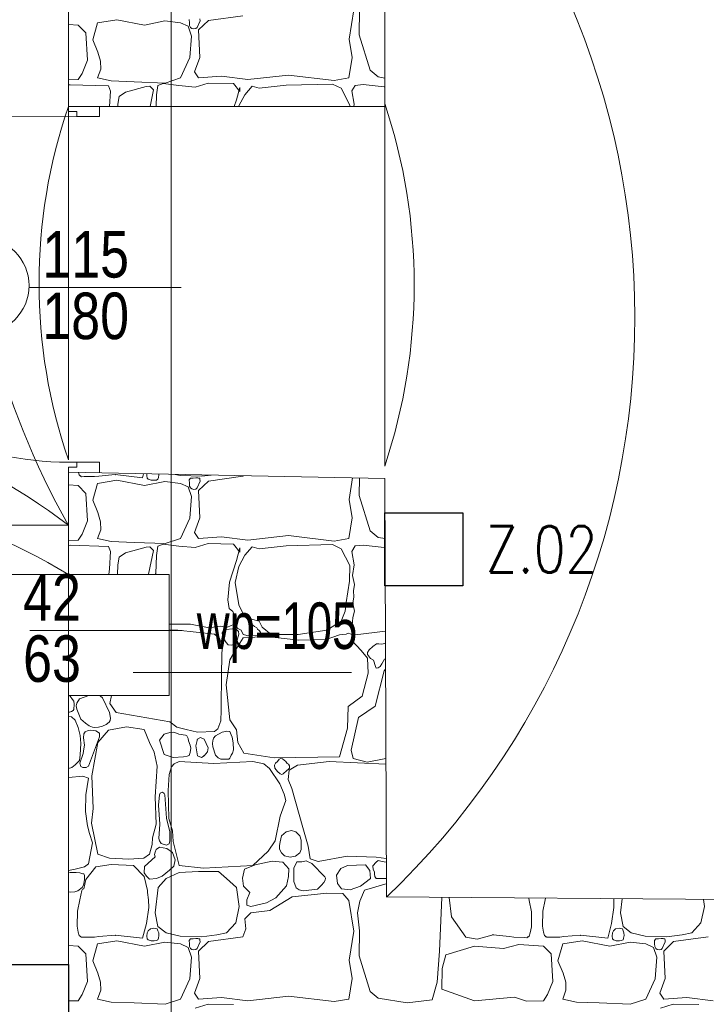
# Model space of a CAD drawing. Header units: millimetres. Extents: x -573548 to 674770, y -184010 to -47794.
# Tile 136 of 181: x 106100 to 108314, y -98054 to -94878. Entities that reach past the tile are written whole.
import ezdxf
from ezdxf.enums import TextEntityAlignment as Align

# ---------------------------------------------------------------- set-up
doc = ezdxf.new("R2010")
doc.units = ezdxf.units.MM
for name, color, linetype, lineweight in [('A.02 RZUT PIWNICY_is$0$_HATCH_Nr_pióra__18', 8, 'Continuous', 9), ('A.02 RZUT PIWNICY_is$0$A-DRZWI_Nr_pióra__9', 8, 'Continuous', 9), ('A.02 RZUT PIWNICY_is$0$A-OKNA-OPIS_Nr_pióra__8', 8, 'Continuous', 9), ('A.02 RZUT PIWNICY_is$0$DRZWI_Nr_pióra__41', 8, 'Continuous', 9), ('A.02 RZUT PIWNICY_is$0$opisy inne_Nr_pióra__1', 8, 'Continuous', 9), ('A.02 RZUT PIWNICY_is$0$PARAPET_Nr_pióra__7', 8, 'Continuous', 9), ('A.02 RZUT PIWNICY_is$0$podciagi_Nr_pióra__1', 8, 'Continuous', 9), ('A.02 RZUT PIWNICY_is$0$strop_Nr_pióra__1', 8, 'Continuous', 9), ('A.02 RZUT PIWNICY_is$0$Structural - Bearing_Nr_pióra__21', 8, 'Continuous', 9), ('A.02 RZUT PIWNICY_is$0$Structural - Grid', 8, 'Continuous', 9), ('A.02 RZUT PIWNICY_is$0$Structural - Grid_Nr_pióra__17', 8, 'Continuous', 9), ('BMS_URZĄDZENIA', 30, 'Continuous', 30)]:
    doc.layers.add(name, color=color, linetype=linetype, lineweight=lineweight)
doc.styles.add('A.02 RZUT PIWNICY_is$0$STYL_AUTOMATYCZNY_1', font='arial.ttf')
doc.styles.add('A.02 RZUT PIWNICY_is$0$STYL_AUTOMATYCZNY_4', font='arial.ttf', dxfattribs={"width": 0.8})
doc.styles.add('A.02 RZUT PIWNICY_is$0$STYL_AUTOMATYCZNY_5', font='arial.ttf', dxfattribs={"width": 0.7})
doc.styles.add('SIMPLEX-10', font='simplex.shx', dxfattribs={"width": 0.8, "height": 10})

# ---------------------------------------------------------------- blocks, each defined once
blk = doc.blocks.new('*X106')
at = {"layer": 'A.02 RZUT PIWNICY_is$0$_HATCH_Nr_pióra__18'}
for p, q in [((106862.4, -96346.5), (106859.5, -96338.4)), ((106866.5, -96350), (106862.4, -96346.5)), ((106869.8, -96352.3), (106866.5, -96350)), ((106878.4, -96351.5), (106869.8, -96352.3)), ((106911.5, -96351.8), (106878.4, -96351.5)), ((106924.8, -96349.8), (106911.5, -96351.8)), ((106978.2, -96345.3), (106924.8, -96349.8)), ((107066.5, -96355.4), (106978.2, -96345.3)), ((107069.7, -96342.6), (107066.5, -96355.4)), ((107080.6, -96342.8), (107080.2, -96348.4)), ((107080.2, -96348.4), (107081.7, -96356.6)), ((107081.7, -96356.6), (107084.9, -96360.3)), ((107084.9, -96360.3), (107093.7, -96363.3)), ((107093.7, -96363.3), (107104.2, -96363.4)), ((107104.2, -96363.4), (107111, -96362.8)), ((107111, -96362.8), (107115.8, -96360.3)), ((107115.8, -96360.3), (107117.4, -96354.7)), ((107117.4, -96354.7), (107118.7, -96346.2)), ((107118.7, -96346.2), (107118.6, -96343.5)), ((107171.4, -96344.6), (107187.2, -96348.3)), ((107187.2, -96348.3), (107257, -96350.4)), ((107220.8, -96356.6), (107216.9, -96362.3)), ((107216.9, -96362.3), (107217.4, -96373.4)), ((107229.7, -96357.3), (107220.8, -96356.6)), ((107238.1, -96355.5), (107229.7, -96357.3)), ((107245, -96355.7), (107238.1, -96355.5)), ((107247.1, -96356.6), (107245, -96355.7)), ((107250.5, -96357.1), (107247.1, -96356.6)), ((107251.5, -96361.2), (107250.5, -96357.1)), ((107251.7, -96366.8), (107251.5, -96361.2)), ((107257, -96350.4), (107287.2, -96346.8)), ((107389.9, -96350.8), (107278.5, -96366.1)), ((107390.6, -96348.8), (107389.9, -96350.8)), ((107732.9, -96425.9), (107743.7, -96355.8)), ((107765.4, -96356.2), (107764.3, -96412.3)), ((106858.7, -96380.9), (106827.3, -96378.6)), ((106883.4, -96405.7), (106858.7, -96380.9)), ((106905.7, -96428), (106921, -96373.5)), ((106921, -96373.5), (106983.3, -96363.6)), ((106983.3, -96363.6), (107072.5, -96380.9)), ((107072.5, -96380.9), (107138.1, -96367.3)), ((107138.1, -96367.3), (107188.9, -96373.5)), ((107188.9, -96373.5), (107213.2, -96384.6)), ((107213.2, -96384.6), (107224, -96416.4)), ((107217.4, -96373.4), (107218.2, -96382.2)), ((107218.2, -96382.2), (107220.8, -96388.3)), ((107220.8, -96388.3), (107225.2, -96391.5)), ((107225.2, -96391.5), (107232.1, -96393)), ((107232.1, -96393), (107238.3, -96392)), ((107238.3, -96392), (107242, -96388.3)), ((107242, -96388.3), (107251.7, -96366.8)), ((107278.5, -96366.1), (107247.1, -96396.6)), ((106888.8, -96494.4), (106883.4, -96405.7)), ((107224, -96416.4), (107218.6, -96485.8)), ((107247.1, -96396.6), (107250.8, -96485)), ((107741.6, -96485), (107732.9, -96425.9)), ((107764.3, -96412.3), (107800.2, -96526.6)), ((106922.2, -96468), (106905.7, -96428)), ((106930.9, -96497.3), (106922.2, -96468)), ((107218.6, -96485.8), (107188.9, -96551.4)), ((107250.8, -96485), (107234.3, -96532)), ((107731.3, -96551.4), (107741.6, -96485)), ((106871.8, -96537), (106888.8, -96494.4)), ((106931.3, -96522.9), (106930.9, -96497.3)), ((106858.7, -96556.8), (106871.8, -96537)), ((106921, -96551.4), (106931.3, -96522.9)), ((106965.1, -96560.9), (106921, -96551.4)), ((107188.9, -96551.4), (107138.9, -96567.9)), ((107234.3, -96532), (107247.1, -96551.4)), ((107247.1, -96551.4), (107321, -96546)), ((107321, -96546), (107406, -96556.8)), ((107406, -96556.8), (107536.5, -96541.9)), ((107536.5, -96541.9), (107684.2, -96559.7)), ((107684.2, -96559.7), (107731.3, -96551.4)), ((107800.2, -96526.6), (107825.8, -96548.1)), ((107825.8, -96548.1), (107848, -96551.8)), ((106827.3, -96557.5), (106858.7, -96556.8)), ((106827.3, -96573.8), (106833.4, -96573.3)), ((106833.4, -96573.3), (106956.8, -96577)), ((106956.8, -96577), (106963.4, -96593.5)), ((107039, -96563.8), (106965.1, -96560.9)), ((107077.8, -96579.5), (107011.7, -96597.4)), ((107138.9, -96567.9), (107039, -96563.8)), ((107090.2, -96577.8), (107077.8, -96579.5)), ((107101.9, -96590.2), (107090.2, -96577.8)), ((107115.8, -96575.8), (107111.3, -96605.9)), ((107133.2, -96569.2), (107115.8, -96575.8)), ((107183.5, -96575.8), (107133.2, -96569.2)), ((107236.4, -96580.7), (107183.5, -96575.8)), ((107277.6, -96567.9), (107236.4, -96580.7)), ((107359.4, -96569.2), (107277.6, -96567.9)), ((107379.6, -96595.2), (107359.4, -96569.2)), ((107368.9, -96622), (107380, -96582)), ((107380, -96582), (107379.6, -96595.2)), ((107420, -96578.2), (107396.1, -96605.5)), ((107442.3, -96584.4), (107420, -96578.2)), ((107529.4, -96574.9), (107442.3, -96584.4)), ((107678.9, -96571.2), (107529.4, -96574.9)), ((107706.5, -96584.4), (107678.9, -96571.2)), ((107735, -96638.9), (107706.5, -96584.4)), ((107751.5, -96575.4), (107741.5, -96592.8)), ((107777.5, -96572.8), (107751.5, -96575.4)), ((107844.8, -96579.9), (107777.5, -96572.8)), ((107848.1, -96579.6), (107844.8, -96579.9)), ((106963.4, -96593.5), (106959.7, -96649.2)), ((106991.1, -96611.3), (106987, -96636.5)), ((107011.7, -96597.4), (106991.1, -96611.3)), ((107085.7, -96666.2), (107101.9, -96590.2)), ((107111.3, -96605.9), (107108.8, -96664.5)), ((107396.1, -96605.5), (107376.3, -96641.4)), ((107741.5, -96592.8), (107748.2, -96636.2)), ((106959.7, -96649.2), (106957.2, -96667.8)), ((106987, -96636.5), (106985.3, -96667.8)), ((107346.2, -96692.2), (107368.9, -96622)), ((107376.3, -96641.4), (107365.1, -96693)), ((107733.8, -96688.5), (107735, -96638.9)), ((107748.2, -96636.2), (107742.7, -96670.5)), ((107084.7, -96667.8), (107085.7, -96666.2)), ((107108.8, -96664.5), (107106.9, -96667.8)), ((107742.7, -96670.5), (107749.4, -96699.7)), ((107341.2, -96748.7), (107346.2, -96692.2)), ((107365.1, -96693), (107376.7, -96765.2)), ((107723, -96757.4), (107733.8, -96688.5)), ((107749.4, -96699.7), (107746.1, -96719.9)), ((107748, -96739.6), (107744.4, -96760.4)), ((107746.1, -96719.9), (107748, -96739.6)), ((107345.7, -96777.6), (107341.2, -96748.7)), ((107376.7, -96765.2), (107390.7, -96794.1)), ((107719.7, -96786.3), (107723, -96757.4)), ((107744.4, -96760.4), (107750, -96785.8)), ((107357.3, -96786.7), (107345.7, -96777.6)), ((107366, -96805.7), (107357.3, -96786.7)), ((107359.4, -96828.4), (107366, -96805.7)), ((107379.3, -96806.5), (107375.6, -96812.8)), ((107389.4, -96803), (107379.3, -96806.5)), ((107398.1, -96805.6), (107389.4, -96803)), ((107390.7, -96794.1), (107417.6, -96811.9)), ((107422.4, -96831.2), (107398.1, -96805.6)), ((107706.5, -96818.5), (107719.7, -96786.3)), ((107744.2, -96806.4), (107742.4, -96831.6)), ((107750, -96785.8), (107744.2, -96806.4)), ((107152.3, -96828.1), (107221.1, -96828)), ((107221.1, -96828), (107280.9, -96839.5)), ((107280.9, -96839.5), (107316.4, -96834.6)), ((107316.4, -96834.6), (107340, -96837.1)), ((107340, -96837.1), (107359.4, -96828.4)), ((107375.6, -96812.8), (107370.4, -96833.3)), ((107370.4, -96833.3), (107370.7, -96838.4)), ((107370.7, -96838.4), (107373.9, -96841.3)), ((107417.6, -96811.9), (107442.3, -96818.5)), ((107427.5, -96835), (107422.4, -96831.2)), ((107434.7, -96839.6), (107427.5, -96835)), ((107437.2, -96844.2), (107434.7, -96839.6)), ((107442.3, -96818.5), (107451.8, -96837.9)), ((107451.8, -96837.9), (107481.1, -96860.6)), ((107660.3, -96847), (107706.5, -96818.5)), ((107742.4, -96831.6), (107741.5, -96849.4)), ((107179.8, -96847), (107152.3, -96847.1)), ((107298.7, -96860.2), (107179.8, -96847)), ((107314.6, -96874.2), (107298.7, -96860.2)), ((107327.3, -96848.7), (107322.7, -96855.4)), ((107322.7, -96855.4), (107325.6, -96869.5)), ((107325.6, -96869.5), (107335.8, -96886.6)), ((107335.8, -96845.3), (107327.3, -96848.7)), ((107356.8, -96843.1), (107335.8, -96845.3)), ((107369.3, -96845.3), (107356.8, -96843.1)), ((107375.3, -96851), (107369.3, -96845.3)), ((107369.3, -96886.6), (107376.8, -96860)), ((107373.9, -96841.3), (107384, -96847.4)), ((107376.8, -96860), (107375.3, -96851)), ((107384, -96847.4), (107390.5, -96860.7)), ((107390.5, -96860.7), (107399.8, -96862.7)), ((107465.9, -96867.6), (107390.7, -96871.7)), ((107399.8, -96862.7), (107405.4, -96864.9)), ((107405.4, -96864.9), (107413.6, -96864.4)), ((107413.6, -96864.4), (107445.9, -96863.5)), ((107442.4, -96848.6), (107437.2, -96844.2)), ((107446.1, -96853.9), (107442.4, -96848.6)), ((107445.9, -96863.5), (107448.3, -96861.6)), ((107448.2, -96858.4), (107446.1, -96853.9)), ((107448.3, -96861.6), (107448.2, -96858.4)), ((107570.7, -96879.6), (107465.9, -96867.6)), ((107481.1, -96860.6), (107567.8, -96861.4)), ((107567.8, -96861.4), (107660.3, -96847)), ((107701.2, -96861.8), (107657.8, -96876.7)), ((107722.9, -96860.4), (107701.2, -96861.8)), ((107730.3, -96856.6), (107722.9, -96860.4)), ((107740.9, -96861.1), (107730.3, -96856.6)), ((107740.4, -96879.6), (107740.9, -96861.1)), ((107741.5, -96849.4), (107744.4, -96858.6)), ((107744.4, -96858.6), (107751.5, -96862.3)), ((107751.5, -96862.3), (107849.1, -96850.1)), ((107323.1, -96895.9), (107314.6, -96874.2)), ((107320.9, -96980), (107323.1, -96895.9)), ((107335.8, -96886.6), (107342.6, -96894.3)), ((107342.6, -96894.3), (107353.4, -96895.5)), ((107353.4, -96895.5), (107363.5, -96892.2)), ((107363.5, -96892.2), (107369.3, -96886.6)), ((107390.7, -96871.7), (107369.3, -96906)), ((107657.8, -96876.7), (107570.7, -96879.6)), ((107770.9, -96912.2), (107740.4, -96879.6)), ((107808.5, -96899.3), (107797.3, -96910.5)), ((107820.6, -96891.7), (107808.5, -96899.3)), ((107828.4, -96891.5), (107820.6, -96891.7)), ((107837.8, -96892.4), (107828.4, -96891.5)), ((107849.2, -96889.4), (107837.8, -96892.4)), ((107369.3, -96906), (107347.8, -96942.3)), ((107791.6, -96937.4), (107770.9, -96912.2)), ((107797.3, -96910.5), (107791.5, -96919.1)), ((107791.5, -96919.1), (107791.6, -96926)), ((107791.6, -96926), (107801.4, -96938.7)), ((107347.8, -96942.3), (107335.8, -97023.7)), ((107793.2, -96985.7), (107791.6, -96937.4)), ((107801.4, -96938.7), (107811.4, -96943.8)), ((107811.4, -96943.8), (107817.6, -96964.2)), ((107817.6, -96964.2), (107819.8, -96969.7)), ((107826.4, -96968.9), (107832.1, -96964.4)), ((107832.1, -96964.4), (107838, -96956.1)), ((107838, -96956.1), (107846.1, -96940.5)), ((107846.1, -96940.5), (107849.4, -96939.9)), ((107319.6, -97105.6), (107320.9, -96980)), ((107774.6, -97059.6), (107793.2, -96985.7)), ((107845.2, -96977.8), (107816.3, -97092.6)), ((107819.8, -96969.7), (107826.4, -96968.9)), ((107849.5, -96973), (107845.2, -96977.8)), ((107335.8, -97023.7), (107347.4, -97136.3)), ((106832.6, -97060.3), (106830.9, -97057.8)), ((106840.2, -97071), (106832.6, -97060.3)), ((106892.9, -97057.8), (106863.2, -97068.6)), ((106930.6, -97059.7), (106926.3, -97057.8)), ((106937.5, -97065.3), (106930.6, -97059.7)), ((106965.7, -97057.8), (106960.6, -97083.1)), ((107728.8, -97093.4), (107774.6, -97059.6)), ((106844.8, -97076.3), (106840.2, -97071)), ((106846.3, -97086.3), (106844.8, -97076.3)), ((106845, -97102.7), (106846.3, -97086.3)), ((106854.3, -97082.1), (106852.3, -97091.2)), ((106852.3, -97091.2), (106853.9, -97102.3)), ((106863.2, -97068.6), (106854.3, -97082.1)), ((106960, -97113), (106937.5, -97065.3)), ((106960.6, -97083.1), (106980.8, -97112.8)), ((107727.2, -97163.2), (107728.8, -97093.4)), ((107816.3, -97092.6), (107762.7, -97128.5)), ((106827.3, -97112), (106830.4, -97111.7)), ((106837.4, -97126.5), (106827.3, -97124.2)), ((106830.4, -97111.7), (106837.6, -97109.9)), ((106837.6, -97109.9), (106843, -97106)), ((106843, -97106), (106845, -97102.7)), ((106853.9, -97102.3), (106867.7, -97134.3)), ((106962.9, -97131.2), (106960, -97113)), ((106980.8, -97112.8), (107154.2, -97142.3)), ((107318.8, -97139.2), (107319.6, -97105.6)), ((106849.3, -97137.8), (106837.4, -97126.5)), ((106859.1, -97160.6), (106849.3, -97137.8)), ((106867.7, -97134.3), (106882.4, -97147)), ((106882.4, -97147), (106894, -97156)), ((106894, -97156), (106905.3, -97160.2)), ((106924.4, -97159.8), (106937, -97156.8)), ((106937, -97156.8), (106948.9, -97151.5)), ((106948.9, -97151.5), (106959, -97143.4)), ((106959, -97143.4), (106961.8, -97139)), ((106961.8, -97139), (106962.9, -97131.2)), ((107154.2, -97142.3), (107177.1, -97160.5)), ((107308.8, -97165.4), (107318.8, -97139.2)), ((107347.4, -97136.3), (107368.9, -97168.1)), ((107762.7, -97128.5), (107739.1, -97233.8)), ((106864.7, -97187.3), (106859.1, -97160.6)), ((106867.8, -97212.6), (106864.7, -97187.3)), ((106876.5, -97181.8), (106875.4, -97194.6)), ((106881.7, -97174.6), (106876.5, -97181.8)), ((106890.5, -97171), (106881.7, -97174.6)), ((106898.4, -97170), (106890.5, -97171)), ((106916, -97171.9), (106898.4, -97170)), ((106905.3, -97160.2), (106912.3, -97160.7)), ((106912.3, -97160.7), (106924.4, -97159.8)), ((106927.3, -97179.4), (106916, -97171.9)), ((106956.5, -97169.4), (106922.2, -97209.8)), ((106927.1, -97191.1), (106927.8, -97184)), ((106927.8, -97184), (106927.3, -97179.4)), ((107014.3, -97158.6), (106956.5, -97169.4)), ((107071.2, -97167.7), (107014.3, -97158.6)), ((107088.2, -97209.8), (107071.2, -97167.7)), ((107136.5, -97183), (107121.2, -97202.4)), ((107154.1, -97177), (107136.5, -97183)), ((107167.4, -97176), (107154.1, -97177)), ((107170.3, -97177.3), (107167.4, -97176)), ((107183.5, -97183), (107170.3, -97177.3)), ((107177.1, -97160.5), (107206.8, -97167.4)), ((107205.1, -97185.5), (107183.5, -97183)), ((107209.1, -97187.5), (107205.1, -97185.5)), ((107206.8, -97167.4), (107243.5, -97175.7)), ((107213, -97196.7), (107209.1, -97187.5)), ((107243.5, -97175.7), (107298.7, -97173.9)), ((107302, -97188.4), (107295.2, -97195.5)), ((107298.7, -97173.9), (107308.8, -97165.4)), ((107323.2, -97175.9), (107302, -97188.4)), ((107337.8, -97172.6), (107323.2, -97175.9)), ((107348.1, -97174.1), (107337.8, -97172.6)), ((107352.3, -97184.2), (107348.1, -97174.1)), ((107355.3, -97192), (107352.3, -97184.2)), ((107368.9, -97168.1), (107373, -97209.8)), ((107701.2, -97255.6), (107727.2, -97163.2)), ((106865.2, -97249.5), (106867.8, -97212.6)), ((106875.4, -97194.6), (106879.2, -97217.9)), ((106879.2, -97217.9), (106877.3, -97230.3)), ((106892.5, -97286.2), (106927.1, -97191.1)), ((106922.2, -97209.8), (106902.8, -97317.2)), ((107103.4, -97240.8), (107088.2, -97209.8)), ((107121.2, -97202.4), (107136.5, -97248.6)), ((107214.5, -97204.5), (107213, -97196.7)), ((107219.7, -97218), (107214.5, -97204.5)), ((107222.3, -97228), (107219.7, -97218)), ((107243, -97198.7), (107237.6, -97220.6)), ((107237.6, -97220.6), (107243, -97252.3)), ((107253.1, -97193.3), (107243, -97198.7)), ((107264.8, -97198.7), (107253.1, -97193.3)), ((107278, -97226.8), (107264.8, -97198.7)), ((107292.6, -97204.4), (107291.3, -97213.2)), ((107291.3, -97213.2), (107292.9, -97223)), ((107295.2, -97195.5), (107292.6, -97204.4)), ((107358.8, -97210.8), (107355.3, -97192)), ((107359.8, -97233), (107358.8, -97210.8)), ((107373, -97209.8), (107392.4, -97243.7)), ((106862.6, -97267), (106865.2, -97249.5)), ((106874.7, -97244.6), (106864.5, -97276)), ((106877.3, -97230.3), (106874.7, -97244.6)), ((107112.9, -97286.2), (107103.4, -97240.8)), ((107136.5, -97248.6), (107164.5, -97258.1)), ((107210.3, -97254), (107216.1, -97251.7)), ((107216.1, -97251.7), (107217.8, -97248.6)), ((107217.8, -97248.6), (107220.1, -97242)), ((107220.1, -97242), (107222.3, -97228)), ((107243, -97252.3), (107256, -97257.8)), ((107256, -97257.8), (107264.8, -97252.3)), ((107264.8, -97252.3), (107276, -97240)), ((107276, -97240), (107278, -97226.8)), ((107292.9, -97223), (107302, -97250.3)), ((107302, -97250.3), (107309.7, -97258.6)), ((107350.3, -97255.8), (107352.3, -97250.3)), ((107352.3, -97250.3), (107356, -97243.9)), ((107356, -97243.9), (107359.8, -97233)), ((107392.4, -97243.7), (107491, -97258.9)), ((107739.1, -97233.8), (107745.3, -97260.6)), ((106838.3, -97289.8), (106849.3, -97282)), ((106849.3, -97282), (106862.6, -97267)), ((106864.5, -97276), (106866.8, -97286.6)), ((107167.8, -97277.9), (107159.2, -97287.8)), ((107164.5, -97258.1), (107198.4, -97256.1)), ((107184.3, -97270.5), (107167.8, -97277.9)), ((107296.6, -97276.7), (107184.3, -97270.5)), ((107198.4, -97256.1), (107210.3, -97254)), ((107422.4, -97270.5), (107296.6, -97276.7)), ((107309.7, -97258.6), (107318.4, -97263.3)), ((107318.4, -97263.3), (107330.8, -97263.4)), ((107330.8, -97263.4), (107344.5, -97263.1)), ((107344.5, -97263.1), (107347.3, -97259.8)), ((107347.3, -97259.8), (107350.3, -97255.8)), ((107456.8, -97277.9), (107422.4, -97270.5)), ((107475.8, -97292.8), (107456.8, -97277.9)), ((107491, -97258.9), (107701.2, -97255.6)), ((107495, -97276.6), (107491.5, -97282.1)), ((107491.5, -97282.1), (107493.3, -97292.5)), ((107501, -97270.5), (107495, -97276.6)), ((107506.5, -97263.4), (107501, -97270.5)), ((107511.8, -97261.2), (107506.5, -97263.4)), ((107517.1, -97262.3), (107511.8, -97261.2)), ((107527.8, -97270.5), (107517.1, -97262.3)), ((107532.4, -97277), (107527.8, -97270.5)), ((107537.3, -97279.6), (107532.4, -97277)), ((107540.4, -97284.9), (107537.3, -97279.6)), ((107566.2, -97282.5), (107538.5, -97299)), ((107668.1, -97270.5), (107566.2, -97282.5)), ((107850.2, -97279.6), (107668.1, -97270.5)), ((107745.3, -97260.6), (107790.7, -97273)), ((107790.7, -97273), (107850.6, -97261)), ((107850.7, -97279.6), (107850.2, -97279.6)), ((106827.3, -97293.4), (106838.3, -97289.8)), ((106866.8, -97286.6), (106873.9, -97290.4)), ((106873.9, -97290.4), (106884.2, -97289.9)), ((106884.2, -97289.9), (106892.5, -97286.2)), ((107106.7, -97384.9), (107112.9, -97286.2)), ((107152.1, -97312.6), (107149.3, -97364.6)), ((107159.2, -97287.8), (107152.1, -97312.6)), ((107508.4, -97342.7), (107475.8, -97292.8)), ((107493.3, -97292.5), (107501, -97303.5)), ((107501, -97303.5), (107510.3, -97310.9)), ((107510.3, -97310.9), (107515, -97312.3)), ((107515, -97312.3), (107519.9, -97310.8)), ((107519.9, -97310.8), (107523.3, -97307.3)), ((107523.3, -97307.3), (107527.8, -97303.5)), ((107527.8, -97303.5), (107539.6, -97292.1)), ((107538.5, -97299), (107535.6, -97328.3)), ((107539.6, -97292.1), (107540.4, -97284.9)), ((106873.3, -97318), (106827.3, -97322)), ((106891.5, -97324.8), (106873.3, -97318)), ((106883, -97378.3), (106891.5, -97324.8)), ((106902.8, -97317.2), (106906.9, -97422.4)), ((107522.8, -97376.6), (107508.4, -97342.7)), ((107535.6, -97328.3), (107547.4, -97357.6)), ((106882.1, -97432.5), (106883, -97378.3)), ((107120.4, -97378.3), (107117.3, -97411.9)), ((107123.5, -97372.4), (107120.4, -97378.3)), ((107130.1, -97370), (107123.5, -97372.4)), ((107136.4, -97374.2), (107130.1, -97370)), ((107138.1, -97378.3), (107136.4, -97374.2)), ((107143.4, -97454), (107138.1, -97378.3)), ((107149.3, -97364.6), (107151.3, -97455)), ((107528.6, -97396.4), (107522.8, -97376.6)), ((107547.4, -97357.6), (107583.1, -97483.9)), ((107110, -97472.4), (107106.7, -97384.9)), ((107509.6, -97447.2), (107528.6, -97396.4)), ((106888.5, -97477.8), (106882.1, -97432.5)), ((106906.9, -97422.4), (106901.2, -97469.9)), ((107117.3, -97411.9), (107121.9, -97472.7)), ((106901.2, -97469.9), (106922.2, -97569.8)), ((107098.9, -97517.4), (107110, -97472.4)), ((107121.9, -97472.7), (107118.3, -97518.7)), ((107154.7, -97497.4), (107143.4, -97454)), ((107151.3, -97455), (107162.5, -97494.7)), ((107493.9, -97526.4), (107509.6, -97447.2)), ((106895.5, -97503.1), (106888.5, -97477.8)), ((106904.4, -97533.1), (106895.5, -97503.1)), ((107154.5, -97526.4), (107154.7, -97497.4)), ((107162.5, -97494.7), (107164.5, -97528.9)), ((107529.4, -97498.1), (107514.8, -97510)), ((107546.4, -97493.2), (107529.4, -97498.1)), ((107560.2, -97497.4), (107546.4, -97493.2)), ((107573.5, -97510), (107560.2, -97497.4)), ((107583.1, -97483.9), (107600.4, -97543.4)), ((106891.5, -97600.3), (106904.4, -97533.1)), ((107096.8, -97538.8), (107098.9, -97517.4)), ((107118.3, -97518.7), (107120.4, -97526.4)), ((107120.4, -97526.4), (107126.5, -97535)), ((107126.5, -97535), (107143.1, -97540.1)), ((107143.1, -97540.1), (107151.6, -97535.8)), ((107151.6, -97535.8), (107154.5, -97526.4)), ((107164.5, -97528.9), (107184.3, -97606.1)), ((107471.6, -97559.9), (107493.9, -97526.4)), ((107510.1, -97529.5), (107508.2, -97541.6)), ((107514.8, -97510), (107510.1, -97529.5)), ((107577.3, -97524.4), (107573.5, -97510)), ((107577.8, -97540), (107577.3, -97524.4)), ((106922.2, -97569.8), (106959.4, -97582.6)), ((107070, -97582.6), (107088.2, -97569.8)), ((107088.2, -97569.8), (107096.8, -97538.8)), ((107107.3, -97563.2), (107105, -97570.3)), ((107105, -97570.3), (107107.3, -97578.5)), ((107110.3, -97554.2), (107107.3, -97563.2)), ((107120.4, -97547.6), (107110.3, -97554.2)), ((107132.7, -97549.1), (107120.4, -97547.6)), ((107144.4, -97551), (107132.7, -97549.1)), ((107162.8, -97564.8), (107144.4, -97551)), ((107171.7, -97588.2), (107162.8, -97564.8)), ((107422.4, -97606.1), (107471.6, -97559.9)), ((107508.2, -97541.6), (107508, -97554)), ((107508, -97554), (107514.8, -97565.2)), ((107514.8, -97565.2), (107523.5, -97574.6)), ((107559.8, -97575.8), (107573.5, -97565.2)), ((107573.5, -97565.2), (107577.9, -97555)), ((107577.9, -97555), (107577.8, -97540)), ((107600.4, -97543.4), (107606.2, -97584.2)), ((106878.8, -97610.4), (106891.5, -97600.3)), ((106959.4, -97582.6), (107022.1, -97586.3)), ((107022.1, -97586.3), (107070, -97582.6)), ((107107.3, -97578.5), (107072.7, -97609.2)), ((107167, -97608.3), (107171.7, -97588.2)), ((107484, -97592.5), (107429.1, -97604)), ((107519.1, -97595.4), (107484, -97592.5)), ((107537.7, -97616.8), (107519.1, -97595.4)), ((107523.5, -97574.6), (107542.1, -97579.2)), ((107542.1, -97579.2), (107559.8, -97575.8)), ((107563.7, -97594.1), (107554.4, -97614.8)), ((107579.9, -97594.7), (107563.7, -97594.1)), ((107594.3, -97591), (107579.9, -97594.7)), ((107611.6, -97599.5), (107594.3, -97591)), ((107606.2, -97584.2), (107632.2, -97592.9)), ((107654.5, -97642.4), (107611.6, -97599.5)), ((107632.2, -97592.9), (107726.3, -97575.6)), ((107726.3, -97575.6), (107820, -97578.9)), ((107820, -97595.8), (107808.5, -97607.7)), ((107820, -97578.9), (107851.8, -97583.7)), ((107826, -97590.2), (107820, -97595.8)), ((107839, -97593.2), (107826, -97590.2)), ((107851.8, -97595.3), (107839, -97593.2)), ((106827.3, -97621.8), (106848.5, -97617.6)), ((106833.4, -97629.1), (106827.3, -97629.6)), ((106852, -97628.3), (106833.4, -97629.1)), ((106848.5, -97617.6), (106878.8, -97610.4)), ((106864.2, -97629.4), (106852, -97628.3)), ((106873.3, -97632.7), (106864.2, -97629.4)), ((106877.3, -97633.2), (106873.3, -97632.7)), ((106879.3, -97637.7), (106877.3, -97633.2)), ((106883.7, -97651.8), (106915.2, -97610.7)), ((106915.2, -97610.7), (106965.1, -97602.8)), ((106965.1, -97602.8), (107037, -97606.1)), ((107037, -97606.1), (107071.9, -97641.2)), ((107072.7, -97609.2), (107071.7, -97629.5)), ((107071.7, -97629.5), (107078.8, -97640.5)), ((107129.3, -97640.1), (107153.7, -97621.3)), ((107184.3, -97628.8), (107142.2, -97648.2)), ((107153.7, -97621.3), (107167, -97608.3)), ((107184.3, -97606.1), (107263.2, -97614.4)), ((107247.1, -97625.5), (107184.3, -97628.8)), ((107311.5, -97625.9), (107247.1, -97625.5)), ((107263.2, -97614.4), (107422.4, -97606.1)), ((107337.1, -97648.2), (107311.5, -97625.9)), ((107394.9, -97617.7), (107388.6, -97647.6)), ((107429.1, -97604), (107394.9, -97617.7)), ((107537.3, -97641.6), (107537.7, -97616.8)), ((107554.4, -97614.8), (107553.8, -97657.3)), ((107705.7, -97615.6), (107691.9, -97637.9)), ((107727.2, -97606.5), (107705.7, -97615.6)), ((107785, -97604), (107727.2, -97606.5)), ((107798.6, -97621.8), (107785, -97604)), ((107800.9, -97647.8), (107798.6, -97621.8)), ((107808.5, -97607.7), (107809.5, -97619.6)), ((107809.5, -97619.6), (107814.3, -97626.5)), ((107814.3, -97626.5), (107814.1, -97633.8)), ((107814.1, -97633.8), (107815, -97642.2)), ((106876, -97669.2), (106878.7, -97652.7)), ((106877.4, -97681.6), (106883.7, -97651.8)), ((106878.7, -97652.7), (106879.3, -97637.7)), ((107071.9, -97641.2), (107082.6, -97686.8)), ((107078.8, -97640.5), (107088.8, -97650)), ((107088.8, -97650), (107111.7, -97648.2)), ((107111.7, -97648.2), (107129.3, -97640.1)), ((107142.2, -97648.2), (107117.1, -97676.7)), ((107369.3, -97677.1), (107337.1, -97648.2)), ((107388.6, -97647.6), (107392, -97672.6)), ((107530.1, -97672.3), (107537.3, -97641.6)), ((107553.8, -97657.3), (107561.3, -97678.1)), ((107643.4, -97670.1), (107650.3, -97660.8)), ((107650.3, -97660.8), (107655.1, -97653.8)), ((107656.1, -97646.8), (107654.5, -97642.4)), ((107655.1, -97653.8), (107656.1, -97646.8)), ((107691.9, -97637.9), (107694.6, -97664.7)), ((107694.6, -97664.7), (107707.8, -97681.7)), ((107768.9, -97673.4), (107800.9, -97647.8)), ((107815, -97642.2), (107820, -97647.8)), ((107820, -97647.8), (107852, -97647.8)), ((107852.1, -97665), (107847.7, -97666.4)), ((106827.3, -97691.2), (106832.4, -97691.7)), ((106832.4, -97691.7), (106847.8, -97691.5)), ((106847.8, -97691.5), (106858, -97688.4)), ((106858, -97688.4), (106872, -97677.5)), ((106864.6, -97717.4), (106870.6, -97686.8)), ((106870.6, -97686.8), (106872.4, -97682.1)), ((106872, -97677.5), (106876, -97669.2)), ((106872.4, -97682.1), (106877.4, -97681.6)), ((107082.6, -97686.8), (107081.8, -97693.1)), ((107081.8, -97693.1), (107085.8, -97716.6)), ((107117.1, -97676.7), (107107.1, -97758.8)), ((107377.9, -97738.6), (107369.3, -97677.1)), ((107392, -97672.6), (107412.6, -97692.8)), ((107412.6, -97692.8), (107402.3, -97717.2)), ((107496, -97710.1), (107530.1, -97672.3)), ((107660.7, -97695.3), (107548.4, -97707.7)), ((107561.3, -97678.1), (107570.9, -97685.1)), ((107570.9, -97685.1), (107583.9, -97687.4)), ((107583.9, -97687.4), (107630.2, -97683)), ((107630.2, -97683), (107636.5, -97676)), ((107636.4, -97676.3), (107643.4, -97670.1)), ((107712.3, -97696.1), (107660.7, -97695.3)), ((107707.8, -97681.7), (107736.2, -97684.5)), ((107731.3, -97719.1), (107712.3, -97696.1)), ((107736.2, -97684.5), (107768.9, -97673.4)), ((107782, -97685.6), (107766.9, -97721.5)), ((107807.7, -97677.9), (107782, -97685.6)), ((107847.7, -97666.4), (107807.7, -97677.9)), ((106857, -97754), (106864.6, -97717.4)), ((107085.8, -97716.6), (107086.1, -97741.3)), ((107402.3, -97717.2), (107402.7, -97734.5)), ((107415.9, -97738.2), (107466.3, -97727.1)), ((107466.3, -97727.1), (107496, -97710.1)), ((107548.4, -97707.7), (107476.2, -97751.4)), ((107747.4, -97817.5), (107731.3, -97719.1)), ((107766.9, -97721.5), (107759.4, -97759.2)), ((108024, -97882.6), (108031.6, -97709.3)), ((108055, -97709.5), (108062.5, -97771.9)), ((108313.3, -97719.1), (108312.1, -97711.6)), ((108320, -97755.9), (108313.3, -97719.1)), ((108357, -97754), (108364.6, -97717.4)), ((108364.6, -97717.4), (108365.7, -97712.1)), ((108585.3, -97713.9), (108585.8, -97716.6)), ((108585.8, -97716.6), (108586.1, -97741.3)), ((108612.5, -97714.1), (108607.1, -97758.8)), ((108877.9, -97738.6), (108874.8, -97716.3)), ((106855.7, -97802.1), (106857, -97754)), ((107086.1, -97741.3), (107078.5, -97792.8)), ((107107.1, -97758.8), (107115.8, -97803)), ((107366.8, -97791), (107377.9, -97738.6)), ((107415.9, -97758.4), (107396.5, -97778.2)), ((107402.7, -97734.5), (107415.9, -97738.2)), ((107476.2, -97751.4), (107415.9, -97758.4)), ((107759.4, -97759.2), (107765.9, -97817.2)), ((108320, -97804), (108320, -97755.9)), ((108355.7, -97802.1), (108357, -97754)), ((108586.1, -97741.3), (108578.5, -97792.8)), ((108607.1, -97758.8), (108615.8, -97803)), ((108866.8, -97791), (108877.9, -97738.6)), ((107337.1, -97823.2), (107366.8, -97791)), ((107396.5, -97778.2), (107399.4, -97810.4)), ((108062.5, -97771.9), (108108.2, -97837.3)), ((108837.1, -97823.2), (108866.8, -97791)), ((106858.6, -97821.6), (106855.7, -97802.1)), ((106862.4, -97832.2), (106858.6, -97821.6)), ((107078.5, -97792.8), (107066.5, -97841.1)), ((107081, -97823.5), (107080.2, -97834.1)), ((107084.9, -97816.6), (107081, -97823.5)), ((107091.4, -97810.6), (107084.9, -97816.6)), ((107102.5, -97808.2), (107091.4, -97810.6)), ((107113.6, -97810.7), (107102.5, -97808.2)), ((107115.8, -97816.6), (107113.6, -97810.7)), ((107115.8, -97803), (107142.2, -97823.2)), ((107118.4, -97823), (107115.8, -97816.6)), ((107118.7, -97831.9), (107118.4, -97823)), ((107142.2, -97823.2), (107187.2, -97834)), ((107306.1, -97830.3), (107337.1, -97823.2)), ((107399.4, -97810.4), (107389.9, -97836.5)), ((107732.9, -97911.6), (107747.4, -97817.5)), ((107765.9, -97817.2), (107764.3, -97898)), ((108312.4, -97833.9), (108316.5, -97823.5)), ((108316.5, -97823.5), (108320, -97804)), ((108358.6, -97821.6), (108355.7, -97802.1)), ((108362.4, -97832.2), (108358.6, -97821.6)), ((108578.5, -97792.8), (108566.5, -97841.1)), ((108581, -97823.5), (108580.2, -97834.1)), ((108584.9, -97816.6), (108581, -97823.5)), ((108591.4, -97810.6), (108584.9, -97816.6)), ((108602.5, -97808.2), (108591.4, -97810.6)), ((108613.6, -97810.7), (108602.5, -97808.2)), ((108615.8, -97816.6), (108613.6, -97810.7)), ((108615.8, -97803), (108642.2, -97823.2)), ((108618.4, -97823), (108615.8, -97816.6)), ((108618.7, -97831.9), (108618.4, -97823)), ((108642.2, -97823.2), (108687.2, -97834)), ((108806.1, -97830.3), (108837.1, -97823.2)), ((106866.5, -97835.6), (106862.4, -97832.2)), ((106869.8, -97837.9), (106866.5, -97835.6)), ((106878.4, -97837.2), (106869.8, -97837.9)), ((106911.5, -97837.5), (106878.4, -97837.2)), ((106924.8, -97835.4), (106911.5, -97837.5)), ((106921, -97859.2), (106983.3, -97849.3)), ((106978.2, -97831), (106924.8, -97835.4)), ((107066.5, -97841.1), (106978.2, -97831)), ((106983.3, -97849.3), (107072.5, -97866.6)), ((107072.5, -97866.6), (107138.1, -97853)), ((107080.2, -97834.1), (107081.7, -97842.3)), ((107081.7, -97842.3), (107084.9, -97845.9)), ((107084.9, -97845.9), (107093.7, -97849)), ((107093.7, -97849), (107104.2, -97849.1)), ((107104.2, -97849.1), (107111, -97848.4)), ((107111, -97848.4), (107115.8, -97845.9)), ((107115.8, -97845.9), (107117.4, -97840.4)), ((107117.4, -97840.4), (107118.7, -97831.9)), ((107138.1, -97853), (107188.9, -97859.2)), ((107187.2, -97834), (107257, -97836)), ((107220.8, -97842.3), (107216.9, -97848)), ((107216.9, -97848), (107217.4, -97859)), ((107229.7, -97843), (107220.8, -97842.3)), ((107238.1, -97841.2), (107229.7, -97843)), ((107245, -97841.4), (107238.1, -97841.2)), ((107242, -97874), (107251.7, -97852.5)), ((107247.1, -97842.3), (107245, -97841.4)), ((107250.5, -97842.7), (107247.1, -97842.3)), ((107278.5, -97851.7), (107247.1, -97882.3)), ((107251.5, -97846.8), (107250.5, -97842.7)), ((107251.7, -97852.5), (107251.5, -97846.8)), ((107257, -97836), (107306.1, -97830.3)), ((107389.9, -97836.5), (107278.5, -97851.7)), ((108108.2, -97837.3), (108145.2, -97844.3)), ((108145.2, -97844.3), (108196.7, -97829.6)), ((108196.7, -97829.6), (108249.9, -97835.5)), ((108249.9, -97835.5), (108263.2, -97837.9)), ((108263.2, -97837.9), (108296.3, -97838.5)), ((108296.3, -97838.5), (108304.9, -97839.5)), ((108304.9, -97839.5), (108308.2, -97837.3)), ((108308.2, -97837.3), (108312.4, -97833.9)), ((108366.5, -97835.6), (108362.4, -97832.2)), ((108369.8, -97837.9), (108366.5, -97835.6)), ((108378.4, -97837.2), (108369.8, -97837.9)), ((108411.5, -97837.5), (108378.4, -97837.2)), ((108424.8, -97835.4), (108411.5, -97837.5)), ((108421, -97859.2), (108483.3, -97849.3)), ((108478.2, -97831), (108424.8, -97835.4)), ((108566.5, -97841.1), (108478.2, -97831)), ((108483.3, -97849.3), (108572.5, -97866.6)), ((108572.5, -97866.6), (108638.1, -97853)), ((108580.2, -97834.1), (108581.7, -97842.3)), ((108581.7, -97842.3), (108584.9, -97845.9)), ((108584.9, -97845.9), (108593.7, -97849)), ((108593.7, -97849), (108604.2, -97849.1)), ((108604.2, -97849.1), (108611, -97848.4)), ((108611, -97848.4), (108615.8, -97845.9)), ((108615.8, -97845.9), (108617.4, -97840.4)), ((108617.4, -97840.4), (108618.7, -97831.9)), ((108638.1, -97853), (108688.9, -97859.2)), ((108687.2, -97834), (108757, -97836)), ((108720.8, -97842.3), (108716.9, -97848)), ((108716.9, -97848), (108717.4, -97859)), ((108729.7, -97843), (108720.8, -97842.3)), ((108738.1, -97841.2), (108729.7, -97843)), ((108745, -97841.4), (108738.1, -97841.2)), ((108742, -97874), (108751.7, -97852.5)), ((108747.1, -97842.3), (108745, -97841.4)), ((108750.5, -97842.7), (108747.1, -97842.3)), ((108778.5, -97851.7), (108747.1, -97882.3)), ((108751.5, -97846.8), (108750.5, -97842.7)), ((108751.7, -97852.5), (108751.5, -97846.8)), ((108757, -97836), (108806.1, -97830.3)), ((108889.9, -97836.5), (108778.5, -97851.7)), ((106858.7, -97866.6), (106827.3, -97864.3)), ((106883.4, -97891.4), (106858.7, -97866.6)), ((106905.7, -97913.6), (106921, -97859.2)), ((107188.9, -97859.2), (107213.2, -97870.3)), ((107213.2, -97870.3), (107224, -97902.1)), ((107217.4, -97859), (107218.2, -97867.8)), ((107218.2, -97867.8), (107220.8, -97874)), ((107220.8, -97874), (107225.2, -97877.2)), ((107225.2, -97877.2), (107232.1, -97878.6)), ((107232.1, -97878.6), (107238.3, -97877.7)), ((107238.3, -97877.7), (107242, -97874)), ((107247.1, -97882.3), (107250.8, -97970.6)), ((108016.2, -97982.9), (108024, -97882.6)), ((108136.9, -97866.6), (108044.4, -97894.3)), ((108230.3, -97874.4), (108136.9, -97866.6)), ((108279.4, -97860.8), (108230.3, -97874.4)), ((108358.7, -97866.6), (108279.4, -97860.8)), ((108383.4, -97891.4), (108358.7, -97866.6)), ((108405.7, -97913.6), (108421, -97859.2)), ((108688.9, -97859.2), (108713.2, -97870.3)), ((108713.2, -97870.3), (108724, -97902.1)), ((108717.4, -97859), (108718.2, -97867.8)), ((108718.2, -97867.8), (108720.8, -97874)), ((108720.8, -97874), (108725.2, -97877.2)), ((108725.2, -97877.2), (108732.1, -97878.6)), ((108732.1, -97878.6), (108738.3, -97877.7)), ((108738.3, -97877.7), (108742, -97874)), ((108747.1, -97882.3), (108750.8, -97970.6)), ((106888.8, -97980.1), (106883.4, -97891.4)), ((106922.2, -97953.7), (106905.7, -97913.6)), ((107224, -97902.1), (107218.6, -97971.4)), ((107741.6, -97970.6), (107732.9, -97911.6)), ((107764.3, -97898), (107800.2, -98012.3)), ((108044.4, -97894.3), (108031.9, -97938.4)), ((108388.8, -97980.1), (108383.4, -97891.4)), ((108422.2, -97953.7), (108405.7, -97913.6)), ((108724, -97902.1), (108718.6, -97971.4)), ((108031.9, -97938.4), (108031.1, -98005.5)), ((106871.8, -98022.6), (106888.8, -97980.1)), ((106930.9, -97983), (106922.2, -97953.7)), ((106931.3, -98008.6), (106930.9, -97983)), ((107218.6, -97971.4), (107188.9, -98037.1)), ((107250.8, -97970.6), (107234.3, -98017.7)), ((107731.3, -98037.1), (107741.6, -97970.6)), ((108000.6, -98039.7), (108016.2, -97982.9)), ((108371.8, -98022.6), (108388.8, -97980.1)), ((108430.9, -97983), (108422.2, -97953.7)), ((108431.3, -98008.6), (108430.9, -97983)), ((108718.6, -97971.4), (108688.9, -98037.1)), ((108750.8, -97970.6), (108734.3, -98017.7)), ((106921, -98037.1), (106931.3, -98008.6)), ((107800.2, -98012.3), (107825.8, -98033.8)), ((108031.1, -98005.5), (108136.9, -98042.4)), ((108421, -98037.1), (108431.3, -98008.6)), ((106827.3, -98043.1), (106858.7, -98042.4)), ((106858.7, -98042.4), (106871.8, -98022.6)), ((106965.1, -98046.6), (106921, -98037.1)), ((107039, -98049.5), (106965.1, -98046.6)), ((107188.9, -98037.1), (107138.9, -98053.6)), ((107234.3, -98017.7), (107247.1, -98037.1)), ((107247.1, -98037.1), (107321, -98031.7)), ((107321, -98031.7), (107406, -98042.4)), ((107406, -98042.4), (107536.5, -98027.6)), ((107536.5, -98027.6), (107684.2, -98045.3)), ((107684.2, -98045.3), (107731.3, -98037.1)), ((107825.8, -98033.8), (107919.1, -98049.5)), ((107919.1, -98049.5), (108000.6, -98039.7)), ((108136.9, -98042.4), (108265.3, -98031.3)), ((108265.3, -98031.3), (108303.7, -98043.7)), ((108303.7, -98043.7), (108358.7, -98042.4)), ((108358.7, -98042.4), (108371.8, -98022.6)), ((108465.1, -98046.6), (108421, -98037.1)), ((108539, -98049.5), (108465.1, -98046.6)), ((108688.9, -98037.1), (108638.9, -98053.6)), ((108734.3, -98017.7), (108747.1, -98037.1)), ((108747.1, -98037.1), (108821, -98031.7)), ((108821, -98031.7), (108906, -98042.4)), ((107138.9, -98053.6), (107039, -98049.5)), ((107277.6, -98053.6), (107236.4, -98066.4)), ((107359.4, -98054.8), (107277.6, -98053.6)), ((108638.9, -98053.6), (108539, -98049.5)), ((108777.6, -98053.6), (108736.4, -98066.4)), ((108859.4, -98054.8), (108777.6, -98053.6))]:
    blk.add_line(p, q, dxfattribs=at)
for p in [(106866.5, -96350), (106866.5, -96350), (106978.2, -96345.3), (107359.4, -96828.4), (107243, -97198.7), (107264.8, -97252.3), (107527.8, -97303.5), (106866.5, -97835.6), (106866.5, -97835.6), (106978.2, -97831), (108196.7, -97829.6), (108308.2, -97837.3), (108308.2, -97837.3), (108366.5, -97835.6), (108366.5, -97835.6), (108478.2, -97831)]:
    blk.add_point(p, dxfattribs=at)
blk = doc.blocks.new('A.02 RZUT PIWNICY_is$0$Wypełnienie_14_1')
at = {"layer": 'A.02 RZUT PIWNICY_is$0$_HATCH_Nr_pióra__18'}
blk.add_blockref('*X106', (0, 0), dxfattribs=at)
blk = doc.blocks.new('*X112')
at = {"layer": 'A.02 RZUT PIWNICY_is$0$_HATCH_Nr_pióra__18'}
for p, q in [((107389.9, -94865.1), (107278.5, -94880.4)), ((107732.9, -94940.3), (107747.4, -94846.1)), ((107765.9, -94845.9), (107764.3, -94926.6)), ((106858.7, -94895.3), (106827.3, -94893)), ((106883.4, -94920), (106858.7, -94895.3)), ((106905.7, -94942.3), (106921, -94887.8)), ((106921, -94887.8), (106983.3, -94877.9)), ((106983.3, -94877.9), (107072.5, -94895.3)), ((107072.5, -94895.3), (107138.1, -94881.6)), ((107138.1, -94881.6), (107188.9, -94887.8)), ((107188.9, -94887.8), (107213.2, -94899)), ((107213.2, -94899), (107224, -94930.8)), ((107216.9, -94876.7), (107217.4, -94887.7)), ((107217.4, -94887.7), (107218.2, -94896.5)), ((107218.2, -94896.5), (107220.8, -94902.7)), ((107242, -94902.7), (107251.7, -94881.2)), ((107278.5, -94880.4), (107247.1, -94911)), ((107251.7, -94881.2), (107251.5, -94875.5)), ((106888.8, -95008.8), (106883.4, -94920)), ((107224, -94930.8), (107218.6, -95000.1)), ((107220.8, -94902.7), (107225.2, -94905.8)), ((107225.2, -94905.8), (107232.1, -94907.3)), ((107232.1, -94907.3), (107238.3, -94906.4)), ((107238.3, -94906.4), (107242, -94902.7)), ((107247.1, -94911), (107250.8, -94999.3)), ((107764.3, -94926.6), (107800.2, -95041)), ((106922.2, -94982.4), (106905.7, -94942.3)), ((107741.6, -94999.3), (107732.9, -94940.3)), ((106930.9, -95011.7), (106922.2, -94982.4)), ((106871.8, -95051.3), (106888.8, -95008.8)), ((106931.3, -95037.3), (106930.9, -95011.7)), ((107218.6, -95000.1), (107188.9, -95065.8)), ((107250.8, -94999.3), (107234.3, -95046.4)), ((107731.3, -95065.8), (107741.6, -94999.3)), ((106858.7, -95071.1), (106871.8, -95051.3)), ((106921, -95065.8), (106931.3, -95037.3)), ((107234.3, -95046.4), (107247.1, -95065.8)), ((107247.1, -95065.8), (107321, -95060.4)), ((107321, -95060.4), (107406, -95071.1)), ((107406, -95071.1), (107536.5, -95056.3)), ((107536.5, -95056.3), (107684.2, -95074)), ((107800.2, -95041), (107825.8, -95062.5)), ((106827.3, -95071.8), (106858.7, -95071.1)), ((106827.3, -95088.1), (106833.4, -95087.6)), ((106833.4, -95087.6), (106956.8, -95091.3)), ((106965.1, -95075.2), (106921, -95065.8)), ((106956.8, -95091.3), (106963.4, -95107.9)), ((107039, -95078.1), (106965.1, -95075.2)), ((107138.9, -95082.3), (107039, -95078.1)), ((107090.2, -95092.2), (107077.8, -95093.8)), ((107101.9, -95104.5), (107090.2, -95092.2)), ((107115.8, -95090.1), (107111.3, -95120.2)), ((107133.2, -95083.5), (107115.8, -95090.1)), ((107183.5, -95090.1), (107133.2, -95083.5)), ((107188.9, -95065.8), (107138.9, -95082.3)), ((107236.4, -95095.1), (107183.5, -95090.1)), ((107277.6, -95082.3), (107236.4, -95095.1)), ((107359.4, -95083.5), (107277.6, -95082.3)), ((107379.6, -95109.5), (107359.4, -95083.5)), ((107420, -95092.6), (107396.1, -95119.8)), ((107442.3, -95098.8), (107420, -95092.6)), ((107529.4, -95089.3), (107442.3, -95098.8)), ((107678.9, -95085.6), (107529.4, -95089.3)), ((107706.5, -95098.8), (107678.9, -95085.6)), ((107684.2, -95074), (107731.3, -95065.8)), ((107751.5, -95089.7), (107741.5, -95107.2)), ((107777.5, -95087.1), (107751.5, -95089.7)), ((107844.8, -95094.2), (107777.5, -95087.1)), ((107825.8, -95062.5), (107847.3, -95066.1)), ((106963.4, -95107.9), (106960.1, -95157.9)), ((107011.7, -95111.7), (106991.1, -95125.6)), ((107077.8, -95093.8), (107011.7, -95111.7)), ((107090.5, -95157.9), (107101.9, -95104.5)), ((107111.3, -95120.2), (107109.7, -95157.9)), ((107368.9, -95136.3), (107380, -95096.3)), ((107396.1, -95119.8), (107376.3, -95155.7)), ((107380, -95096.3), (107379.6, -95109.5)), ((107735, -95153.3), (107706.5, -95098.8)), ((107741.5, -95107.2), (107748.2, -95150.6)), ((107847.3, -95094), (107844.8, -95094.2)), ((106987, -95150.8), (106986.6, -95157.9)), ((106991.1, -95125.6), (106987, -95150.8)), ((107361.9, -95157.9), (107368.9, -95136.3)), ((107376.3, -95155.7), (107375.8, -95157.9)), ((107734.9, -95157.8), (107735, -95153.3)), ((107748.2, -95150.6), (107747, -95157.8))]:
    blk.add_line(p, q, dxfattribs=at)
blk = doc.blocks.new('A.02 RZUT PIWNICY_is$0$Wypełnienie_17_1')
at = {"layer": 'A.02 RZUT PIWNICY_is$0$_HATCH_Nr_pióra__18'}
blk.add_blockref('*X112', (0, 0), dxfattribs=at)
blk = doc.blocks.new('A.02 RZUT PIWNICY_is$0$Standardowy znacznik osi')
at = {"layer": 'A.02 RZUT PIWNICY_is$0$Structural - Grid_Nr_pióra__17'}
blk.add_line((1000, 0), (17855.4, 0), dxfattribs=at)
at = {"layer": 'A.02 RZUT PIWNICY_is$0$Structural - Grid_Nr_pióra__17', "style": 'A.02 RZUT PIWNICY_is$0$STYL_AUTOMATYCZNY_1'}
for tag, p in [('AC_MarkerText_1_0', (5, -80)), ('AC_MarkerText_1_1', (19360.4, -80))]:
    blk.add_attdef(tag, text='', height=350, rotation=270, dxfattribs=at).set_placement(p, align=Align.TOP_CENTER)
blk = doc.blocks.new('A.02 RZUT PIWNICY_is')
at = {"layer": 'A.02 RZUT PIWNICY_is$0$A-DRZWI_Nr_pióra__9'}
for p, q in [((107191.3, -95742.2), (106700.4, -95742.2)), ((107193.7, -96847.8), (106702.7, -96847.8))]:
    blk.add_line(p, q, dxfattribs=at)
blk.add_lwpolyline([(106854.3, -95190.3), (105717, -95190.7, 0.418317), (106854.2, -96305.3)], format="xyb", dxfattribs=at)
at = {"layer": 'A.02 RZUT PIWNICY_is$0$A-OKNA-OPIS_Nr_pióra__8'}
blk.add_circle((106546.4, -95735.6), 154.1, dxfattribs=at)
at = {"layer": 'A.02 RZUT PIWNICY_is$0$DRZWI_Nr_pióra__41'}
for points in [[(106827.3, -95158), (106827.3, -95174.5), (106854.3, -95174.5), (106854.3, -95190.3), (106927.2, -95190.1), (106927.3, -95157.8)], [(106827.3, -96337.7), (106827.3, -96321.1), (106854.3, -96321.1), (106854.3, -96305.3), (106927.2, -96305.5), (106927.3, -96337.8)]]:
    blk.add_lwpolyline(points, dxfattribs=at)
at = {"layer": 'A.02 RZUT PIWNICY_is$0$PARAPET_Nr_pióra__7'}
blk.add_line((107035.5, -96983.1), (107739.7, -96983.1), dxfattribs=at)
at = {"layer": 'A.02 RZUT PIWNICY_is$0$podciagi_Nr_pióra__1'}
for p, q in [((106827.3, -95147.8), (106827.3, -96297.8)), ((107847.3, -95147.8), (107847.3, -96317.8)), ((104537.3, -96508.2), (106827.3, -96508.9)), ((106827.3, -96637.8), (106827.3, -97057.8)), ((105117.5, -96667.8), (106827.3, -96667.8))]:
    blk.add_line(p, q, dxfattribs=at)
blk.add_arc((106076.4, -95840.2), 2577.2, 313.5577, 46.5955, dxfattribs=at)
at = {"layer": 'A.02 RZUT PIWNICY_is$0$strop_Nr_pióra__1'}
for centre, radius, start, end in [((109098.3, -95233.6), 2604.7, 150.6832, 209.3168), ((106088.3, -95732.8), 1853.7, 341.6037, 18.3963), ((108494.6, -95727.8), 1762.1, 161.1269, 198.8731), ((105682.3, -97992.6), 1874.2, 52.3426, 127.6574), ((105682.3, -98572.7), 2222.6, 58.991, 121.009)]:
    blk.add_arc(centre, radius, start, end, dxfattribs=at)
at = {"layer": 'A.02 RZUT PIWNICY_is$0$Structural - Bearing_Nr_pióra__21'}
for p, q in [((106827.3, -95157.8), (106827.3, -93958.2)), ((107847.3, -95157.8), (107847.3, -93967.8)), ((107847.3, -95157.8), (106827.3, -95157.8)), ((107847.3, -96357.8), (106827.3, -96337.8)), ((106827.3, -96667.8), (106827.3, -96337.8)), ((107852.3, -97707.8), (107847.3, -96357.8)), ((107152.3, -96667.8), (106827.3, -96667.8)), ((107152.3, -97057.8), (107152.3, -96667.8)), ((106827.3, -99767.8), (106827.3, -97057.8)), ((107152.3, -97057.8), (106827.3, -97057.8)), ((107852.3, -97707.8), (109107.2, -97717))]:
    blk.add_line(p, q, dxfattribs=at)
at = {"layer": 'A.02 RZUT PIWNICY_is$0$_HATCH_Nr_pióra__18'}
for name in ['A.02 RZUT PIWNICY_is$0$Wypełnienie_14_1', 'A.02 RZUT PIWNICY_is$0$Wypełnienie_17_1']:
    blk.add_blockref(name, (0, 0), dxfattribs=at)
at = {"layer": 'A.02 RZUT PIWNICY_is$0$Structural - Grid', "zscale": 1000, "rotation": 90}
blk.add_blockref('A.02 RZUT PIWNICY_is$0$Standardowy znacznik osi', (107158.2, -108395.1), dxfattribs=at)
at = {"layer": 'A.02 RZUT PIWNICY_is$0$opisy inne_Nr_pióra__1', "char_height": 150, "attachment_point": 5, "style": 'A.02 RZUT PIWNICY_is$0$STYL_AUTOMATYCZNY_4'}
for s, insert in [('\\A1;{\\pqc;\\fArial|b0|i0|c238|p0;\\W0.800000;115}', (106882.9, -95635.8)), ('\\A1;{\\pqc;\\fArial|b0|i0|c238|p0;\\W0.800000;180}', (106882.9, -95834.3)), ('\\A1;{\\pqc;\\fArial|b0|i0|c238|p0;\\W0.800000;42}', (106774.3, -96741.2)), ('\\A1;{\\pqc;\\fArial|b0|i0|c238|p0;\\W0.800000;63}', (106774.3, -96939.9))]:
    blk.add_mtext(s, dxfattribs=dict(at, insert=insert))
at = {"layer": 'A.02 RZUT PIWNICY_is$0$PARAPET_Nr_pióra__7', "insert": (107241.1, -96953), "char_height": 150, "attachment_point": 7, "style": 'A.02 RZUT PIWNICY_is$0$STYL_AUTOMATYCZNY_5'}
blk.add_mtext('\\A1;{\\pql;\\fArial|b0|i0|c238|p0;\\W0.700000;wp=105}', dxfattribs=at)

msp = doc.modelspace()

# ---------------------------------------------------------------- linework, layer by layer
at = {"layer": 'BMS_URZĄDZENIA'}
for points in [[(107277.334, -96468.796), (107528.598, -96468.796), (107528.598, -96703.711), (107277.334, -96703.711)], [(106005.767, -97925.691), (106257.032, -97925.691), (106257.032, -98160.606), (106005.767, -98160.606)]]:
    msp.add_lwpolyline(points, close=True, dxfattribs=at)

# ---------------------------------------------------------------- block references
at = {"ltscale": 10}
msp.add_blockref('A.02 RZUT PIWNICY_is', (-570.227, 0), dxfattribs=at)

# ---------------------------------------------------------------- texts
at = {"layer": 'BMS_URZĄDZENIA', "lineweight": 30, "insert": (107602.639, -96586.441), "char_height": 150, "width": 609.56559, "attachment_point": 4, "style": 'SIMPLEX-10'}
msp.add_mtext('Z.02', dxfattribs=at)

doc.saveas('drawing.dxf')
